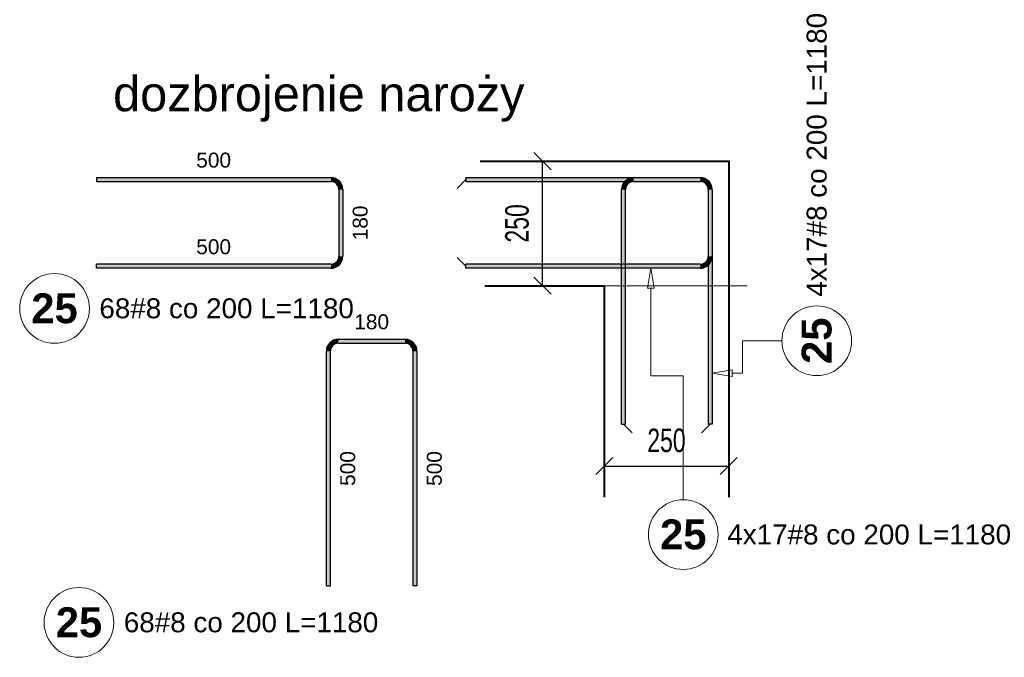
# Model space of a CAD drawing. Extents: x -1474 to 455485, y -101625 to 75879.
# Tile 4 of 31: x 301357 to 303335, y -94585 to -93304. Entities that reach past the tile are written whole.
import ezdxf

# ---------------------------------------------------------------- set-up
doc = ezdxf.new("R2010")
doc.units = 0
doc.header["$LTSCALE"] = 10
doc.header["$MEASUREMENT"] = 0
for name, color, linetype, lineweight in [('P-Opis', 1, 'Continuous', 18), ('P-Opis nadproża systemowe', 11, 'Continuous', 9), ('P-Wymiar', 254, 'Continuous', 9), ('RCAD_deskowanie', 3, 'Continuous', 40)]:
    doc.layers.add(name, color=color, linetype=linetype, lineweight=lineweight)
for name, color, linetype in [('RCAD_kształt pręta', 7, 'Continuous'), ('RCAD_opis kształtu pręta', 7, 'Continuous'), ('RCAD_pręt wyrzucony', 130, 'Continuous')]:
    doc.layers.add(name, color=color, linetype=linetype)
doc.styles.add('_Fd Opis', font='arial.ttf')
doc.styles.add('ROMANS', font='arial.ttf', dxfattribs={"width": 0.7})
doc.styles.add('style1', font='arial.ttf')
doc.styles.add('style3', font='arialbd.ttf')
doc.dimstyles.new('A25', dxfattribs={"dimscale": 27, "dimtxt": 1.75, "dimasz": 0.05, "dimexe": 0, "dimexo": 0, "dimgap": 1, "dimtad": 1, "dimdec": 4, "dimrnd": 1, "dimdsep": 46, "dimtxsty": 'ROMANS', "dimblk": '[[[[[[[[', "dimcen": 2, "dimdle": 2, "dimse1": 1, "dimse2": 1, "dimclrd": 256, "dimclrt": 1, "dimadec": 0, "dimazin": 0, "dimtfac": 1, "dimtdec": 4, "dimtix": 1, "dimtmove": 2, "dimatfit": 3, "dimldrblk": '[[[[[[[[', "dimfxl": 0, "dimtvp": 0.6, "dimtolj": 1, "dimlwd": -1, "dimarcsym": 0})

# ---------------------------------------------------------------- blocks, each defined once
blk = doc.blocks.new('[[[[[[[[')
at = {"layer": 'P-Wymiar'}
for p, q in [((0, 18), (0, -18)), ((-12.7, -12.7), (12.7, 12.7)), ((0, 0), (-4.6, 0))]:
    blk.add_line(p, q, dxfattribs=at)
blk = doc.blocks.new('*D132')
at = {"layer": 'Defpoints', "color": 0, "transparency": 16777216}
for p in [(302407.2, -93588.6), (302441.5, -93588.6), (302441.5, -93838.6)]:
    blk.add_point(p, dxfattribs=at)
at = {"layer": 'RCAD_opis kształtu pręta', "transparency": 16777216}
blk.add_line((302407.2, -93837.3), (302407.2, -93590), dxfattribs=at)
at = {"layer": 'RCAD_opis kształtu pręta', "transparency": 16777216, "xscale": 1.35, "yscale": 1.35, "zscale": 1.35}
for p, rotation in [((302407.2, -93588.6), 90), ((302407.2, -93838.6), 270)]:
    blk.add_blockref('[[[[[[[[', p, dxfattribs=dict(at, rotation=rotation))
at = {"layer": 'RCAD_opis kształtu pręta', "color": 1, "transparency": 16777216, "insert": (302356.1, -93713.6), "char_height": 47.25, "attachment_point": 5, "rotation": 90, "style": 'ROMANS', "bg_fill": 3, "box_fill_scale": 1.25, "bg_fill_color": 256, "bg_fill_true_color": 13158600, "bg_fill_transparency": 0}
blk.add_mtext('\\A1;250', dxfattribs=at)
blk = doc.blocks.new('*D133')
at = {"layer": 'Defpoints', "color": 0, "transparency": 16777216}
for p in [(302531.1, -94186.5), (302781.1, -94186.5), (302781.1, -94200.8)]:
    blk.add_point(p, dxfattribs=at)
at = {"layer": 'RCAD_opis kształtu pręta', "transparency": 16777216}
blk.add_line((302532.4, -94200.8), (302779.7, -94200.8), dxfattribs=at)
at = {"layer": 'RCAD_opis kształtu pręta', "transparency": 16777216, "xscale": 1.35, "yscale": 1.35, "zscale": 1.35, "rotation": 180}
blk.add_blockref('[[[[[[[[', (302531.1, -94200.8), dxfattribs=at)
at = {"layer": 'RCAD_opis kształtu pręta', "transparency": 16777216, "xscale": 1.35, "yscale": 1.35, "zscale": 1.35}
blk.add_blockref('[[[[[[[[', (302781.1, -94200.8), dxfattribs=at)
at = {"layer": 'RCAD_opis kształtu pręta', "color": 1, "transparency": 16777216, "insert": (302656.1, -94149.6), "char_height": 47.25, "attachment_point": 5, "style": 'ROMANS', "bg_fill": 3, "box_fill_scale": 1.25, "bg_fill_color": 256, "bg_fill_true_color": 13158600, "bg_fill_transparency": 0}
blk.add_mtext('\\A1;250', dxfattribs=at)

msp = doc.modelspace()

# ---------------------------------------------------------------- hatches: boundary and pattern name
at = {"layer": 'RCAD_kształt pręta'}
h = msp.add_hatch(color=4, dxfattribs=at)
edge = h.paths.add_edge_path(flags=0)
edge.add_line((302590.004, -93621.67625), (302590.004, -93629.67625))
edge.add_arc((302590.004, -93645.67625), 16, 90, 180)
edge.add_line((302574.004, -93645.67625), (302566.004, -93645.67625))
edge.add_arc((302590.004, -93645.67625), 24, 450, 540, ccw=False)
for points in [[(302590.004, -93629.67625), (302590.004, -93621.67625), (302723.96463, -93621.67625), (302723.96463, -93629.67625)], [(302739.96463, -93645.67625), (302747.96463, -93645.67625), (302747.96463, -93779.63688), (302739.96463, -93779.63688)]]:
    msp.add_hatch(color=4, dxfattribs=at).paths.add_polyline_path(points, flags=0)
h = msp.add_hatch(color=4, dxfattribs=at)
edge = h.paths.add_edge_path(flags=0)
edge.add_line((302747.96463, -93645.67625), (302739.96463, -93645.67625))
edge.add_arc((302723.96463, -93645.67625), 16, 0, 90)
edge.add_line((302723.96463, -93629.67625), (302723.96463, -93621.67625))
edge.add_arc((302723.96463, -93645.67625), 24, 360, 450, ccw=False)
h = msp.add_hatch(color=4, dxfattribs=at)
edge = h.paths.add_edge_path(flags=0)
edge.add_line((302747.96463, -93645.67625), (302739.96463, -93645.67625))
edge.add_arc((302723.96463, -93645.67625), 16, 0, 90)
edge.add_line((302723.96463, -93629.67625), (302723.96463, -93621.67625))
edge.add_arc((302723.96463, -93645.67625), 24, 360, 450, ccw=False)
h = msp.add_hatch(color=4, dxfattribs=at)
edge = h.paths.add_edge_path(flags=0)
edge.add_line((302723.96463, -93803.63688), (302723.96463, -93795.63688))
edge.add_arc((302723.96463, -93779.63688), 16, -90, 0)
edge.add_line((302739.96463, -93779.63688), (302747.96463, -93779.63688))
edge.add_arc((302723.96463, -93779.63688), 24, 270, 360, ccw=False)
at = {"layer": 'RCAD_pręt wyrzucony'}
for points in [[(301511.15093, -93629.67625), (301511.15093, -93621.67625), (301982.15093, -93621.67625), (301982.15093, -93629.67625)], [(301998.15093, -93645.67625), (302006.15093, -93645.67625), (302006.15093, -93779.63688), (301998.15093, -93779.63688)], [(301982.15093, -93795.63688), (301982.15093, -93803.63688), (301511.15093, -93803.63688), (301511.15093, -93795.63688)], [(301997.04974, -93954.30783), (301997.04974, -93946.30783), (302131.01037, -93946.30783), (302131.01037, -93954.30783)], [(301981.04974, -94441.30783), (301973.04974, -94441.30783), (301973.04974, -93970.30783), (301981.04974, -93970.30783)], [(302147.01037, -93970.30783), (302155.01037, -93970.30783), (302155.01037, -94441.30783), (302147.01037, -94441.30783)]]:
    msp.add_hatch(color=4, dxfattribs=at).paths.add_polyline_path(points, flags=0)
h = msp.add_hatch(color=4, dxfattribs=at)
edge = h.paths.add_edge_path(flags=0)
edge.add_line((302006.15093, -93645.67625), (301998.15093, -93645.67625))
edge.add_arc((301982.15093, -93645.67625), 16, 0, 90)
edge.add_line((301982.15093, -93629.67625), (301982.15093, -93621.67625))
edge.add_arc((301982.15093, -93645.67625), 24, 360, 450, ccw=False)
h = msp.add_hatch(color=4, dxfattribs=at)
edge = h.paths.add_edge_path(flags=0)
edge.add_line((301982.15093, -93803.63688), (301982.15093, -93795.63688))
edge.add_arc((301982.15093, -93779.63688), 16, -90, 0)
edge.add_line((301998.15093, -93779.63688), (302006.15093, -93779.63688))
edge.add_arc((301982.15093, -93779.63688), 24, 270, 360, ccw=False)
h = msp.add_hatch(color=4, dxfattribs=at)
edge = h.paths.add_edge_path(flags=0)
edge.add_line((301997.04974, -93946.30783), (301997.04974, -93954.30783))
edge.add_arc((301997.04974, -93970.30783), 16, 90, 180)
edge.add_line((301981.04974, -93970.30783), (301973.04974, -93970.30783))
edge.add_arc((301997.04974, -93970.30783), 24, 450, 540, ccw=False)
h = msp.add_hatch(color=4, dxfattribs=at)
edge = h.paths.add_edge_path(flags=0)
edge.add_line((302155.01037, -93970.30783), (302147.01037, -93970.30783))
edge.add_arc((302131.01037, -93970.30783), 16, 0, 90)
edge.add_line((302131.01037, -93954.30783), (302131.01037, -93946.30783))
edge.add_arc((302131.01037, -93970.30783), 24, 360, 450, ccw=False)

# ---------------------------------------------------------------- linework, layer by layer
at = {"layer": 'P-Opis nadproża systemowe'}
msp.add_lwpolyline([(302531.08839, -93838.63688), (302818.01781, -93838.63688)], dxfattribs=at)
at = {"layer": 'RCAD_deskowanie'}
for points in [[(302282.07059, -93588.63688), (302781.08839, -93588.63688), (302781.08839, -94263.63688)], [(302291.18624, -93838.63688), (302531.08839, -93838.63688), (302531.08839, -94263.63688)]]:
    msp.add_lwpolyline(points, dxfattribs=at)
at = {"layer": 'RCAD_kształt pręta', "color": 2, "lineweight": 5}
for p, q in [((302252.96463, -93625.67625), (302235.46463, -93643.17625)), ((302252.96463, -93799.63688), (302235.46463, -93782.13688))]:
    msp.add_line(p, q, dxfattribs=at)
at = {"layer": 'RCAD_kształt pręta', "color": 4}
for p, q in [((302252.96463, -93621.67625), (302252.96463, -93629.67625)), ((302590.004, -93621.67625), (302723.96463, -93621.67625)), ((302590.004, -93629.67625), (302723.96463, -93629.67625)), ((302739.96463, -93645.67625), (302739.96463, -93779.63688)), ((302747.96463, -93645.67625), (302747.96463, -93779.63688)), ((302252.96463, -93803.63688), (302252.96463, -93795.63688))]:
    msp.add_line(p, q, dxfattribs=at)
for centre, radius, start, end in [((302590.004, -93645.67625), 24, 90, 180), ((302590.004, -93645.67625), 16, 90, 180), ((302723.96463, -93645.67625), 24, 360, 90), ((302723.96463, -93645.67625), 24, 360, 90), ((302723.96463, -93645.67625), 16, 0, 90), ((302723.96463, -93645.67625), 16, 0, 90), ((302723.96463, -93779.63688), 16, 270, 360), ((302723.96463, -93779.63688), 24, 270, 0)]:
    msp.add_arc(centre, radius, start, end, dxfattribs=at)
at = {"layer": 'RCAD_opis kształtu pręta', "color": 8, "lineweight": 0}
for p, q in [((302618.21133, -93843.63688), (302624.878, -93803.63688)), ((302624.878, -93803.63688), (302631.54466, -93843.63688)), ((302618.21133, -93843.63688), (302631.54466, -93843.63688)), ((302624.878, -94019.73522), (302624.878, -93843.63688)), ((302808.81465, -94014.2664), (302808.81465, -93949.2664)), ((302808.81465, -93949.2664), (302888.02716, -93949.2664)), ((302747.96463, -94014.2664), (302787.96463, -94007.59974)), ((302787.96463, -94020.93307), (302787.96463, -94007.59974)), ((302624.878, -94019.73522), (302689.878, -94019.73522)), ((302787.96463, -94020.93307), (302747.96463, -94014.2664)), ((302808.81465, -94014.2664), (302787.96463, -94014.2664))]:
    msp.add_line(p, q, dxfattribs=at)
for centre in [(302958.02716, -93949.2664), (302689.878, -94338.47703)]:
    msp.add_circle(centre, 70, dxfattribs=at)
at = {"layer": 'RCAD_pręt wyrzucony', "color": 4}
for p, q in [((301511.15093, -93621.67625), (301982.15093, -93621.67625)), ((301511.15093, -93621.67625), (301511.15093, -93629.67625)), ((301511.15093, -93629.67625), (301982.15093, -93629.67625)), ((301998.15093, -93645.67625), (301998.15093, -93779.63688)), ((302006.15093, -93645.67625), (302006.15093, -93779.63688)), ((301982.15093, -93795.63688), (301511.15093, -93795.63688)), ((301511.15093, -93803.63688), (301511.15093, -93795.63688)), ((301982.15093, -93803.63688), (301511.15093, -93803.63688)), ((301997.04974, -93946.30783), (302131.01037, -93946.30783)), ((301973.04974, -94441.30783), (301973.04974, -93970.30783)), ((301981.04974, -94441.30783), (301981.04974, -93970.30783)), ((301997.04974, -93954.30783), (302131.01037, -93954.30783)), ((302147.01037, -93970.30783), (302147.01037, -94441.30783)), ((302155.01037, -93970.30783), (302155.01037, -94441.30783)), ((301973.04974, -94441.30783), (301981.04974, -94441.30783)), ((302155.01037, -94441.30783), (302147.01037, -94441.30783))]:
    msp.add_line(p, q, dxfattribs=at)
at = {"layer": 'RCAD_pręt wyrzucony', "color": 8, "lineweight": 0}
for centre in [(301427.13753, -93884.3576), (301476.23221, -94514.93573)]:
    msp.add_circle(centre, 70, dxfattribs=at)
at = {"layer": 'RCAD_pręt wyrzucony', "color": 4}
for centre, radius, start, end in [((301982.15093, -93645.67625), 24, 360, 90), ((301982.15093, -93645.67625), 16, 0, 90), ((301982.15093, -93779.63688), 16, 270, 360), ((301982.15093, -93779.63688), 24, 270, 0), ((301997.04974, -93970.30783), 24, 90, 180), ((302131.01037, -93970.30783), 24, 360, 90), ((301997.04974, -93970.30783), 16, 90, 180), ((302131.01037, -93970.30783), 16, 0, 90)]:
    msp.add_arc(centre, radius, start, end, dxfattribs=at)

# ---------------------------------------------------------------- texts
at = {"layer": 'P-Opis', "insert": (301544.69184, -93418.27612), "char_height": 70, "attachment_point": 1, "style": '_Fd Opis'}
msp.add_mtext('dozbrojenie naroży', dxfattribs=at)
at = {"layer": 'RCAD_opis kształtu pręta', "color": 1, "attachment_point": 5, "rotation": 90}
for s, insert, char_height, style in [('4x17#8 co 200 L=1180', (302958.02716, -93575.86941), 40, 'style1'), ('25', (302958.02716, -93949.2664), 60, 'style3')]:
    msp.add_mtext(s, dxfattribs=dict(at, insert=insert, char_height=char_height, style=style))
at = {"layer": 'RCAD_opis kształtu pręta', "color": 1, "attachment_point": 5}
for s, insert, char_height, style in [('25', (302689.878, -94338.47703), 60, 'style3'), ('4x17#8 co 200 L=1180', (303063.275, -94338.47703), 40, 'style1')]:
    msp.add_mtext(s, dxfattribs=dict(at, insert=insert, char_height=char_height, style=style))
at = {"layer": 'RCAD_pręt wyrzucony', "color": 1, "attachment_point": 5}
for s, insert, char_height, style in [('500', (301746.65093, -93586.67625), 30, 'style1'), ('500', (301746.65093, -93760.63688), 30, 'style1'), ('25', (301427.13753, -93884.3576), 60, 'style3'), ('180', (302064.03005, -93911.30783), 30, 'style1'), ('25', (301476.23221, -94514.93573), 60, 'style3')]:
    msp.add_mtext(s, dxfattribs=dict(at, insert=insert, char_height=char_height, style=style))
at = {"layer": 'RCAD_pręt wyrzucony', "color": 1, "char_height": 30, "attachment_point": 5, "rotation": 90, "style": 'style1'}
for s, insert in [('180', (302041.15093, -93712.65656)), ('500', (302016.04974, -94205.80783)), ('500', (302190.01037, -94205.80783))]:
    msp.add_mtext(s, dxfattribs=dict(at, insert=insert))
at = {"layer": 'RCAD_pręt wyrzucony', "color": 2, "char_height": 40, "attachment_point": 4, "style": 'style1'}
for insert in [(301517.13753, -93884.3576), (301566.23221, -94514.93573)]:
    msp.add_mtext('68#8 co 200 L=1180', dxfattribs=dict(at, insert=insert))

# ---------------------------------------------------------------- next in the draw order: dimensions: what is measured, and where the dimension line sits
at = {"layer": 'RCAD_opis kształtu pręta'}
dim = msp.add_linear_dim(base=(302407.17856, -93588.63688), p1=(302441.47281, -93838.63688), p2=(302441.47281, -93588.63688), angle=90, dimstyle='A25', override={"dimfxl": 160, "dimfxlon": 1, "dimtfill": 1}, dxfattribs=at)
dim.commit()
dim.dimension.update_dxf_attribs({"geometry": '*D132', "text_midpoint": (302356.05398, -93713.63688)})
dim = msp.add_linear_dim(base=(302781.08839, -94200.76066), p1=(302531.08839, -94186.47941), p2=(302781.08839, -94186.47941), dimstyle='A25', override={"dimfxl": 160, "dimfxlon": 1, "dimtfill": 1}, dxfattribs=at)
dim.commit()
dim.dimension.update_dxf_attribs({"geometry": '*D133', "text_midpoint": (302656.08839, -94149.63609)})

# ---------------------------------------------------------------- next in the draw order: hatches: boundary and pattern name
at = {"layer": 'RCAD_kształt pręta'}
for points in [[(302252.96463, -93629.67625), (302252.96463, -93621.67625), (302723.96463, -93621.67625), (302723.96463, -93629.67625)], [(302574.004, -94116.67625), (302566.004, -94116.67625), (302566.004, -93645.67625), (302574.004, -93645.67625)], [(302739.96463, -93645.67625), (302747.96463, -93645.67625), (302747.96463, -94116.67625), (302739.96463, -94116.67625)], [(302723.96463, -93795.63688), (302723.96463, -93803.63688), (302252.96463, -93803.63688), (302252.96463, -93795.63688)]]:
    msp.add_hatch(color=4, dxfattribs=at).paths.add_polyline_path(points, flags=0)

# ---------------------------------------------------------------- next in the draw order: linework, layer by layer
at = {"layer": 'RCAD_kształt pręta', "color": 4}
for p, q in [((302252.96463, -93621.67625), (302723.96463, -93621.67625)), ((302252.96463, -93629.67625), (302723.96463, -93629.67625)), ((302566.004, -94116.67625), (302566.004, -93645.67625)), ((302574.004, -94116.67625), (302574.004, -93645.67625)), ((302739.96463, -93645.67625), (302739.96463, -94116.67625)), ((302747.96463, -93645.67625), (302747.96463, -94116.67625)), ((302723.96463, -93795.63688), (302252.96463, -93795.63688)), ((302723.96463, -93803.63688), (302252.96463, -93803.63688)), ((302566.004, -94116.67625), (302574.004, -94116.67625)), ((302747.96463, -94116.67625), (302739.96463, -94116.67625))]:
    msp.add_line(p, q, dxfattribs=at)
at = {"layer": 'RCAD_kształt pręta', "color": 2, "lineweight": 5}
for p, q in [((302570.004, -94116.67625), (302587.504, -94134.17625)), ((302743.96463, -94116.67625), (302726.46463, -94134.17625))]:
    msp.add_line(p, q, dxfattribs=at)
at = {"layer": 'RCAD_opis kształtu pręta', "color": 8, "lineweight": 0}
msp.add_line((302689.878, -94019.73522), (302689.878, -94268.47703), dxfattribs=at)

doc.saveas('drawing.dxf')
